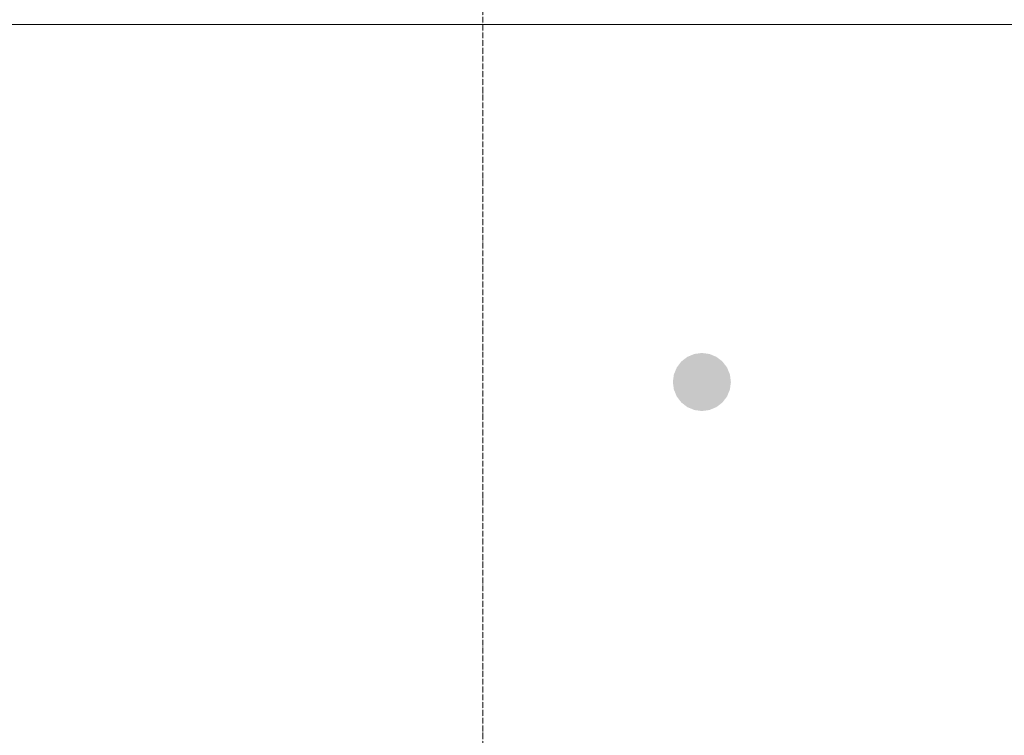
# Model space of a CAD drawing. Header units: millimetres. Extents: x -3165 to 47090, y -1932 to 8822.
# Tile 46 of 59: x 33768 to 35804, y 3469 to 4949. Entities that reach past the tile are written whole.
import ezdxf

# ---------------------------------------------------------------- set-up
doc = ezdxf.new("R2010")
doc.units = ezdxf.units.MM
doc.linetypes.add('_Traço - ponto', pattern=[16, 12, -2, 0, -2])
for name, color, linetype, lineweight in [('A-DETL-GENF', 92, 'Continuous', 18), ('A-GENM', 13, 'Continuous', 18), ('S-GRID', 1, 'Continuous', 9)]:
    doc.layers.add(name, color=color, linetype=linetype, lineweight=lineweight)

# ---------------------------------------------------------------- blocks, each defined once
blk = doc.blocks.new('ORNAMENTO SUPERIOR - ORNAMENTO SUPERIOR-4323885-ELEVAÇÃO 6 - MAPEAMENTO DE DANOS')
at = {"layer": 'A-GENM'}
blk.add_line((19146.1, 4938.7), (23214, 4938.7), dxfattribs=at)

msp = doc.modelspace()

# ---------------------------------------------------------------- hatches: boundary and pattern name
at = {"layer": 'A-DETL-GENF'}
h = msp.add_hatch(color=1, dxfattribs=at)
h.paths.add_polyline_path([(37518.2, 4139.7), (37533.8, 4141.8), (37548.2, 4147.8), (37560.7, 4157.3), (37570.2, 4169.7), (37576.2, 4184.2), (37578.2, 4199.7), (37576.2, 4215.3), (37570.2, 4229.7), (37560.7, 4242.2), (37548.2, 4251.7), (37533.8, 4257.7), (37518.2, 4259.7), (37502.7, 4257.7), (37488.2, 4251.7), (37475.8, 4242.2), (37466.3, 4229.7), (37460.3, 4215.3), (37458.2, 4199.7), (37460.3, 4184.2), (37466.3, 4169.7), (37475.8, 4157.3), (37488.2, 4147.8), (37502.7, 4141.8)], flags=0)
h.paths.add_polyline_path([(35178.2, 4139.7), (35193.8, 4141.8), (35208.2, 4147.8), (35220.7, 4157.3), (35230.2, 4169.7), (35236.2, 4184.2), (35238.2, 4199.7), (35236.2, 4215.3), (35230.2, 4229.7), (35220.7, 4242.2), (35208.2, 4251.7), (35193.8, 4257.7), (35178.2, 4259.7), (35162.7, 4257.7), (35148.2, 4251.7), (35135.8, 4242.2), (35126.3, 4229.7), (35120.3, 4215.3), (35118.2, 4199.7), (35120.3, 4184.2), (35126.3, 4169.7), (35135.8, 4157.3), (35148.2, 4147.8), (35162.7, 4141.8)], flags=0)
h.paths.add_polyline_path([(32478.2, 4139.7), (32493.8, 4141.8), (32508.2, 4147.8), (32520.7, 4157.3), (32530.2, 4169.7), (32536.2, 4184.2), (32538.2, 4199.7), (32536.2, 4215.3), (32530.2, 4229.7), (32520.7, 4242.2), (32508.2, 4251.7), (32493.8, 4257.7), (32478.2, 4259.7), (32462.7, 4257.7), (32448.2, 4251.7), (32435.8, 4242.2), (32426.3, 4229.7), (32420.3, 4215.3), (32418.2, 4199.7), (32420.3, 4184.2), (32426.3, 4169.7), (32435.8, 4157.3), (32448.2, 4147.8), (32462.7, 4141.8)], flags=0)
h.paths.add_polyline_path([(33670.2, 4805.4), (33685.7, 4807.5), (33700.2, 4813.5), (33712.6, 4823), (33722.1, 4835.4), (33728.1, 4849.9), (33730.2, 4865.4), (33728.1, 4881), (33722.1, 4895.4), (33712.6, 4907.9), (33700.2, 4917.4), (33685.7, 4923.4), (33670.2, 4925.4), (33654.6, 4923.4), (33640.2, 4917.4), (33627.8, 4907.9), (33618.2, 4895.4), (33612.2, 4881), (33610.2, 4865.4), (33612.2, 4849.9), (33618.2, 4835.4), (33627.8, 4823), (33640.2, 4813.5), (33654.6, 4807.5)], flags=0)

# ---------------------------------------------------------------- linework, layer by layer
at = {"layer": 'S-GRID', "linetype": '_Traço - ponto'}
msp.add_line((34725.1, -1932), (34725.1, 8028.5), dxfattribs=at)

# ---------------------------------------------------------------- block references
at = {"layer": 'A-GENM'}
msp.add_blockref('ORNAMENTO SUPERIOR - ORNAMENTO SUPERIOR-4323885-ELEVAÇÃO 6 - MAPEAMENTO DE DANOS', (12918.9, 0), dxfattribs=at)

doc.saveas('drawing.dxf')
